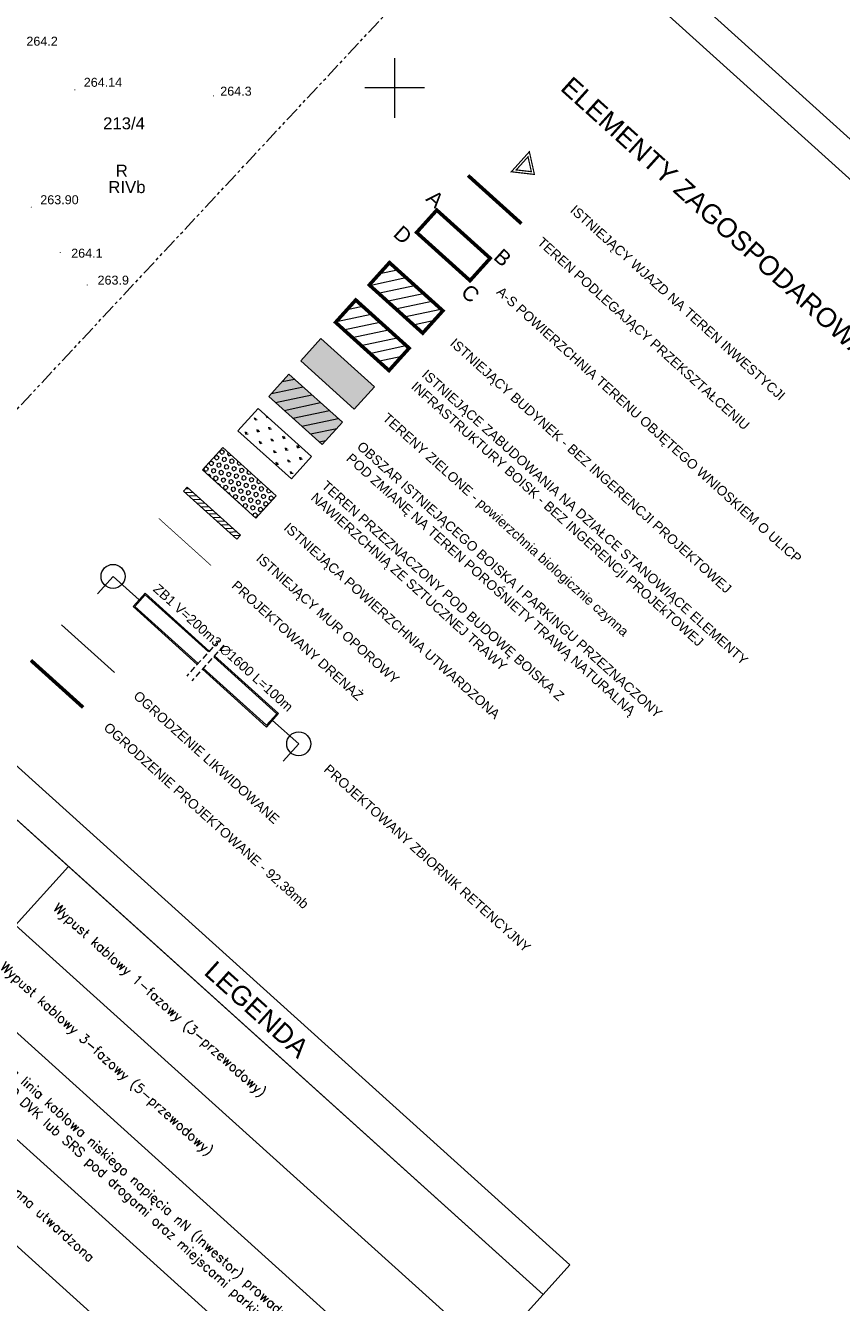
# Model space of a CAD drawing. Header units: metres. Extents: x 7427040 to 7427559, y 5541084 to 5541580.
# Tile 91 of 97: x 7427419 to 7427487, y 5541199 to 5541305. Entities that reach past the tile are written whole.
import ezdxf
from ezdxf.enums import TextEntityAlignment as Align
from ezdxf.lldxf.tags import DXFTag

# ---------------------------------------------------------------- set-up
doc = ezdxf.new("R2010")
doc.units = ezdxf.units.M
doc.header["$MEASUREMENT"] = 0
for name, pattern in [('( Phantom )', [2.5, 1.25, -0.25, 0.25, -0.25, 0.25, -0.25]), ('DASHED', [0.75, 0.5, -0.25]), ('DASHED2', [0.375, 0.25, -0.125]), ('HIDDEN', [0.375, 0.25, -0.125])]:
    doc.linetypes.add(name, pattern=pattern)
doc.layers.get('0').update_dxf_attribs({"color": 4})
for name, color, linetype, lineweight in [('__OPISY', 7, 'Continuous', 0), ('_PZT_NAWIERZCHNIE_L', 7, 'Continuous', 13), ('A_budynki istniejące_L', 252, 'Continuous', 70), ('A_drenaż', 6, 'DASHED', 13), ('A_granica terenu do wniosku o ULICP', 151, 'DASHED2', 40), ('A_inne obiekty infrastruktury boiska', 33, 'Continuous', 0), ('A_mur oporowy', 2, 'Continuous', 13), ('A_ogrodzenie likwidacja', 1, 'KRZYZYKI', 13), ('A_ogrodzenie_projektowane', 30, 'DASHED2', 13), ('A_teren podlegający przekształceniu', 1, 'DASHED2', 70), ('A_teren przekształcany na trawe naturalną', 5, 'Continuous', 0), ('E_gn_typ', 1, 'Continuous', 30), ('GESDZI_O', 7, 'Continuous', 13), ('GESKKL_O', 82, 'Continuous', 13), ('GESUZY_O', 96, 'Continuous', 13), ('GOSRBG', 7, 'Continuous', 13), ('GSPWPN', 7, 'Continuous', 13), ('GSPWPN_O', 7, 'Continuous', 13), ('GSPWPS', 7, 'Continuous', 13), ('GSPWPS_O', 7, 'Continuous', 13), ('PZT 1 BOISKO - A_boisko_L', 45, 'Continuous', 13), ('Ramka sekcyjna', 224, 'Continuous', 13), ('TABELKA I RAMKA', 4, 'Continuous', 0)]:
    doc.layers.add(name, color=color, linetype=linetype, lineweight=lineweight)
doc.layers.add('_NDRK', color=6, linetype='Continuous', lineweight=0, plot=False)
for name, color, linetype, lineweight, transparency in [('A_budynki istniejące_H', 252, 'Continuous', 0, 0.5), ('A_chodniki_H', 253, 'Continuous', 13, 0.3), ('A_tereny zielone', 73, 'Continuous', 13, 0.7), ('PZT 1 BOISKO - A_boisko_H', 45, 'Continuous', 13, 0.5)]:
    doc.layers.add(name, color=color, linetype=linetype, lineweight=lineweight, transparency=transparency)
doc.styles.add('Arial', font='arial.ttf')
doc.styles.add('ARIAL 500', font='arial.ttf', dxfattribs={"height": 0.8})
doc.styles.add('GN_atrybuty', font='simplex.shx', dxfattribs={"width": 0.8})
doc.styles.add('Style-Arial', font='arial.ttf')
tags = doc.linetypes.add('KRZYZYKI', pattern='A,0,-5.08,["X",Style-Arial,S=2.54,R=0,X=-2.54,Y=-1.27],-5.08', length=10.16).pattern_tags.tags
tags[6] = DXFTag(74, 10)

# ---------------------------------------------------------------- blocks, each defined once
blk = doc.blocks.new('D_GSPWPN1')
at = {"lineweight": -2, "extrusion": (0, 0, -1)}
blk.add_hatch(color=0, dxfattribs=at).paths.add_polyline_path([(0, -0.045), (-0.011647, -0.043467), (-0.0225, -0.038971), (-0.03182, -0.03182), (-0.038971, -0.0225), (-0.043467, -0.011647), (-0.045, 0), (-0.043467, 0.011647), (-0.038971, 0.0225), (-0.03182, 0.03182), (-0.0225, 0.038971), (-0.011647, 0.043467), (0, 0.045), (0.011647, 0.043467), (0.0225, 0.038971), (0.03182, 0.03182), (0.038971, 0.0225), (0.043467, 0.011647), (0.045, 0), (0.043467, -0.011647), (0.038971, -0.0225), (0.03182, -0.03182), (0.0225, -0.038971), (0.011647, -0.043467)])
blk = doc.blocks.new('D_GSPWPS1')
at = {"lineweight": -2, "extrusion": (0, 0, -1)}
blk.add_hatch(color=0, dxfattribs=at).paths.add_polyline_path([(0, -0.045), (-0.011647, -0.043467), (-0.0225, -0.038971), (-0.03182, -0.03182), (-0.038971, -0.0225), (-0.043467, -0.011647), (-0.045, 0), (-0.043467, 0.011647), (-0.038971, 0.0225), (-0.03182, 0.03182), (-0.0225, 0.038971), (-0.011647, 0.043467), (0, 0.045), (0.011647, 0.043467), (0.0225, 0.038971), (0.03182, 0.03182), (0.038971, 0.0225), (0.043467, 0.011647), (0.045, 0), (0.043467, -0.011647), (0.038971, -0.0225), (0.03182, -0.03182), (0.0225, -0.038971), (0.011647, -0.043467)])
blk = doc.blocks.new('SIT-G1 BOISKO')
at = {"layer": 'GOSRBG', "color": 252, "linetype": '( Phantom )', "lineweight": 13, "flags": 128}
blk.add_lwpolyline([(7427455.09, 5541312.43), (7427244.2, 5541498.57), (7427125.24, 5541372.71), (7427331.36, 5541179.81), (7427455.09, 5541312.43)], close=True, dxfattribs=at)
at = {"layer": 'Ramka sekcyjna', "color": 252, "linetype": 'Continuous', "lineweight": 13, "flags": 128}
for points in [[(7427450, 5541297.5), (7427450, 5541302.5)], [(7427452.5, 5541300), (7427447.5, 5541300)]]:
    blk.add_lwpolyline(points, dxfattribs=at)
at = {"layer": 'GSPWPN', "color": 7, "linetype": 'Continuous', "lineweight": 13}
for p in [(7427434.87, 5541299.34), (7427422.09, 5541286.26), (7427424.34, 5541283.56)]:
    blk.add_blockref('D_GSPWPN1', p, dxfattribs=at)
at = {"layer": 'GSPWPS', "color": 7, "linetype": 'Continuous', "lineweight": 13}
for p in [(7427423.3, 5541299.85), (7427419.67, 5541290.05)]:
    blk.add_blockref('D_GSPWPS1', p, dxfattribs=at)
at = {"layer": 'GESDZI_O', "color": 252, "linetype": 'Continuous', "lineweight": 13, "style": 'Arial'}
blk.add_text('213/4', height=1, dxfattribs=at).set_placement((7427427.41, 5541296.55), align=Align.CENTER)
at = {"layer": 'GESKKL_O', "color": 82, "linetype": 'Continuous', "lineweight": 13, "style": 'Arial'}
blk.add_text('RIVb', height=1, dxfattribs=at).set_placement((7427426.1, 5541291.23))
at = {"layer": 'GESUZY_O', "color": 96, "linetype": 'Continuous', "lineweight": 13, "style": 'Arial'}
blk.add_text('R', height=1, dxfattribs=at).set_placement((7427427.22, 5541292.6), align=Align.CENTER)
at = {"layer": 'GSPWPN_O', "color": 252, "linetype": 'Continuous', "lineweight": 13, "style": 'Arial'}
for s, p in [('264.2', (7427419.26, 5541303.53)), ('264.3', (7427435.44, 5541299.36)), ('264.1', (7427423, 5541285.84)), ('263.9', (7427425.2, 5541283.59))]:
    blk.add_text(s, height=0.75, dxfattribs=at).set_placement(p)
at = {"layer": 'GSPWPS_O', "color": 252, "linetype": 'Continuous', "lineweight": 13, "style": 'Arial'}
for s, p in [('264.14', (7427424.05, 5541300.1)), ('263.90', (7427420.42, 5541290.3))]:
    blk.add_text(s, height=0.75, dxfattribs=at).set_placement(p)
blk = doc.blocks.new('PZT 1 BOISKO')
at = {"layer": 'A_budynki istniejące_H', "linetype": 'Continuous', "lineweight": 0, "ltscale": 0.2}
h = blk.add_hatch(dxfattribs=at)
h.set_pattern_fill('ANSI31', color=256, pattern_type=2)
h.set_pattern_definition([(11.9609, (7426968.34114, 5541469.1633), (-0.1645, 0.7765171), [])])
h.paths.add_polyline_path([(7427449.551, 5541285.412), (7427454.007, 5541281.394), (7427452.325, 5541279.528), (7427447.869, 5541283.546)])
at = {"layer": 'A_chodniki_H'}
h = blk.add_hatch(dxfattribs=at)
h.set_pattern_fill('GENERAL_HEXAGON', color=256, pattern_type=2)
h.set_pattern_definition([(256.79453, (7427127.24167, 5541414.87848), (0.3161724, -0.07418943), [0.1875, -0.375]), (16.79453, (7427127.24167, 5541414.87848), (-0.09383627, 0.31090804), [0.1875, -0.375]), (316.79453, (7427127.19883, 5541414.69593), (0.22233613, 0.2367186), [0.1875, -0.375])])
h.paths.add_polyline_path([(7427435.646, 5541269.991), (7427440.103, 5541265.973), (7427438.421, 5541264.107), (7427433.964, 5541268.125)])
at = {"layer": 'A_inne obiekty infrastruktury boiska', "linetype": 'Continuous', "lineweight": 0, "ltscale": 0.2}
h = blk.add_hatch(dxfattribs=at)
h.set_pattern_fill('ANSI31', color=256, pattern_type=2)
h.set_pattern_definition([(11.9609, (7426968.3411, 5541469.1632), (-0.1645, 0.7765171), [])])
h.paths.add_polyline_path([(7427446.736, 5541282.291), (7427451.193, 5541278.273), (7427449.511, 5541276.407), (7427445.054, 5541280.425)])
at = {"layer": 'A_mur oporowy'}
h = blk.add_hatch(dxfattribs=at)
h.set_pattern_fill('ANSI31', color=256, pattern_type=2)
h.set_pattern_definition([(2.960896, (-1116003.33182, 9127149.82315), (-0.01640026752, 0.317076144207), [])])
h.paths.add_polyline_path([(7427432.672, 5541266.692), (7427437.128, 5541262.674), (7427436.835, 5541262.349), (7427432.379, 5541266.367)])
at = {"layer": 'A_teren przekształcany na trawe naturalną'}
h = blk.add_hatch(dxfattribs=at)
h.set_pattern_fill('ANSI31', color=256, pattern_type=2)
h.set_pattern_definition([(11.9609, (7426968.3411, 5541469.1633), (-0.1645, 0.7765171), [])])
h.paths.add_polyline_path([(7427439.495, 5541274.26), (7427443.951, 5541270.242), (7427445.633, 5541272.107), (7427441.177, 5541276.125)])
at = {"layer": 'A_tereny zielone'}
for points in [[(7427446.623, 5541273.204), (7427442.167, 5541277.222), (7427443.849, 5541279.088), (7427448.305, 5541275.07)], [(7427443.951, 5541270.242), (7427439.495, 5541274.26), (7427441.177, 5541276.125), (7427445.633, 5541272.107)]]:
    blk.add_hatch(color=55, dxfattribs=at).paths.add_polyline_path(points)
at = {"layer": 'PZT 1 BOISKO - A_boisko_H'}
h = blk.add_hatch(dxfattribs=at)
h.set_pattern_fill('SITEWORK_GRASS', color=256, pattern_type=2)
h.set_pattern_definition([(56.9609, (7426968.3411, 5541469.1632), (-0.2072441, 0.9782896), [0.1875, -1.226714]), (11.9609, (7426968.3411, 5541469.1632), (-0.207244, 0.9782893), [0.1875, -0.8125]), (101.9609, (7426968.3411, 5541469.1632), (-0.9782893, -0.207244), [0.1875, -0.8125])])
h.paths.add_polyline_path([(7427438.601, 5541273.267), (7427443.057, 5541269.249), (7427441.375, 5541267.384), (7427436.919, 5541271.402)])
at = {"layer": '__OPISY', "const_width": 0.1, "flags": 128}
for points in [[(7427461.241, 5541294.681), (7427461.663, 5541292.786), (7427459.735, 5541293.01), (7427461.241, 5541294.681)], [(7427461.13, 5541294.259), (7427461.407, 5541293.017), (7427460.143, 5541293.164), (7427461.13, 5541294.259)]]:
    blk.add_lwpolyline(points, close=True, dxfattribs=at)
at = {"layer": '__OPISY', "flags": 128}
for points in [[(7427443.849, 5541279.088), (7427448.305, 5541275.07), (7427446.623, 5541273.204), (7427442.167, 5541277.222), (7427443.849, 5541279.088)], [(7427441.177, 5541276.125), (7427445.633, 5541272.107), (7427443.951, 5541270.242), (7427439.495, 5541274.26), (7427441.177, 5541276.125)], [(7427412.373, 5541244.416), (7427462.381, 5541199.327), (7427464.611, 5541201.8), (7427414.603, 5541246.889), (7427412.373, 5541244.416)], [(7427407.948, 5541239.509), (7427418.346, 5541230.134), (7427422.771, 5541235.041), (7427412.373, 5541244.416), (7427407.948, 5541239.509)], [(7427457.957, 5541194.419), (7427418.346, 5541230.134), (7427422.771, 5541235.041), (7427462.381, 5541199.327), (7427457.957, 5541194.419)], [(7427453.532, 5541189.512), (7427413.921, 5541225.227), (7427418.346, 5541230.134), (7427457.957, 5541194.419), (7427453.532, 5541189.512)], [(7427449.107, 5541184.605), (7427409.497, 5541220.319), (7427413.921, 5541225.227), (7427453.532, 5541189.512), (7427449.107, 5541184.605)], [(7427444.683, 5541179.697), (7427405.072, 5541215.412), (7427409.497, 5541220.319), (7427449.107, 5541184.605), (7427444.683, 5541179.697)]]:
    blk.add_lwpolyline(points, close=True, dxfattribs=at)
at = {"layer": '_NDRK'}
for p, q in [((7427425.186, 5541257.796), (7427426.491, 5541259.242)), ((7427426.491, 5541259.242), (7427428.666, 5541257.281)), ((7427441.988, 5541245.269), (7427439.813, 5541247.23)), ((7427440.684, 5541243.823), (7427441.988, 5541245.269))]:
    blk.add_line(p, q, dxfattribs=at)
at = {"layer": '_NDRK', "flags": 128}
for points in [[(7427433.518, 5541251.897), (7427428.164, 5541256.724), (7427429.168, 5541257.838), (7427434.522, 5541253.011)], [(7427433.585, 5541251.971), (7427428.305, 5541256.731), (7427429.175, 5541257.697), (7427434.455, 5541252.936)], [(7427433.957, 5541251.501), (7427439.311, 5541246.673), (7427440.315, 5541247.787), (7427434.961, 5541252.615)], [(7427434.024, 5541251.575), (7427439.303, 5541246.815), (7427440.174, 5541247.78), (7427434.894, 5541252.54)]]:
    blk.add_lwpolyline(points, dxfattribs=at)
at = {"layer": '_NDRK', "linetype": 'DASHED', "flags": 128}
for points in [[(7427435.313, 5541253.889), (7427432.64, 5541250.923)], [(7427435.753, 5541253.493), (7427433.079, 5541250.527)]]:
    blk.add_lwpolyline(points, dxfattribs=at)
at = {"layer": '_NDRK'}
for centre in [(7427426.491, 5541259.242), (7427441.988, 5541245.269)]:
    blk.add_circle(centre, 1, dxfattribs=at)
at = {"layer": '_PZT_NAWIERZCHNIE_L', "flags": 128}
blk.add_lwpolyline([(7427435.646, 5541269.991), (7427440.103, 5541265.973), (7427438.421, 5541264.107), (7427433.964, 5541268.125), (7427435.646, 5541269.991)], close=True, dxfattribs=at)
at = {"layer": 'A_budynki istniejące_L', "ltscale": 0.2, "const_width": 0.3, "flags": 128}
blk.add_lwpolyline([(7427449.565, 5541285.428), (7427454.022, 5541281.41), (7427452.34, 5541279.545), (7427447.883, 5541283.563), (7427449.565, 5541285.428)], close=True, dxfattribs=at)
at = {"layer": 'A_drenaż', "ltscale": 3, "const_width": 0.06, "flags": 128}
blk.add_lwpolyline([(7427430.317, 5541264.079), (7427434.675, 5541260.15)], dxfattribs=at)
at = {"layer": 'A_granica terenu do wniosku o ULICP', "ltscale": 5, "const_width": 0.3, "flags": 128}
blk.add_lwpolyline([(7427453.515, 5541289.808), (7427457.971, 5541285.791), (7427456.289, 5541283.925), (7427451.833, 5541287.943), (7427453.515, 5541289.808)], close=True, dxfattribs=at)
at = {"layer": 'A_inne obiekty infrastruktury boiska', "ltscale": 0.2, "const_width": 0.3, "flags": 128}
blk.add_lwpolyline([(7427446.751, 5541282.307), (7427451.207, 5541278.289), (7427449.525, 5541276.424), (7427445.069, 5541280.442), (7427446.751, 5541282.307)], close=True, dxfattribs=at)
at = {"layer": 'A_mur oporowy', "flags": 128}
blk.add_lwpolyline([(7427432.672, 5541266.692), (7427437.128, 5541262.674), (7427436.835, 5541262.349), (7427432.379, 5541266.367), (7427432.672, 5541266.692)], close=True, dxfattribs=at)
at = {"layer": 'A_ogrodzenie likwidacja', "linetype": 'DASHED', "ltscale": 2, "const_width": 0.05, "flags": 128}
blk.add_lwpolyline([(7427422.19, 5541255.21), (7427426.617, 5541251.218), (7427426.617, 5541251.218), (7427426.617, 5541251.218)], dxfattribs=at)
at = {"layer": 'A_ogrodzenie likwidacja', "linetype": 'KRZYZYKI', "ltscale": 0.25}
blk.add_lwpolyline([(7427422.19, 5541255.21), (7427426.617, 5541251.218), (7427426.617, 5541251.218), (7427426.617, 5541251.218)], dxfattribs=at)
at = {"layer": 'A_ogrodzenie_projektowane', "linetype": 'HIDDEN', "ltscale": 2, "const_width": 0.3, "flags": 128}
blk.add_lwpolyline([(7427419.638, 5541252.236), (7427423.996, 5541248.306)], dxfattribs=at)
at = {"layer": 'A_teren podlegający przekształceniu', "ltscale": 5, "const_width": 0.3, "flags": 128}
blk.add_lwpolyline([(7427456.123, 5541292.701), (7427456.123, 5541292.701), (7427460.579, 5541288.683), (7427460.579, 5541288.683)], dxfattribs=at)
at = {"layer": 'PZT 1 BOISKO - A_boisko_L', "flags": 128}
blk.add_lwpolyline([(7427438.601, 5541273.267), (7427443.057, 5541269.249), (7427441.375, 5541267.384), (7427436.919, 5541271.402), (7427438.601, 5541273.267)], close=True, dxfattribs=at)
at = {"layer": '__OPISY', "style": 'ARIAL 500'}
blk.add_text('LEGENDA', height=1.6, rotation=317.96089, dxfattribs=at).set_placement((7427438.492, 5541223.108), align=Align.MIDDLE_CENTER)
at = {"layer": '__OPISY', "attachment_point": 1, "rotation": 317.9609, "style": 'ARIAL 500'}
for s, insert, char_height, width in [('ELEMENTY ZAGOSPODAROWANIA TERENU', (7427464.811, 5541301.072), 1.6, 51.72448), ('ISTNIEJĄCY WJAZD NA TEREN INWESTYCJI', (7427465.116, 5541290.305), 0.8, 50), ('TEREN PODLEGAJĄCY PRZEKSZTAŁCENIU', (7427462.369, 5541287.622), 0.8, 50), ('\\A1;A-S POWIERZCHNIA TERENU OBJĘTEGO WNIOSKIEM O ULICP', (7427458.969, 5541283.488), 0.8, 43.59689), ('\\PISTNIEJĄCY BUDYNEK - BEZ INGERENCJI PROJEKTOWEJ', (7427455.987, 5541280.181), 0.8, 50), ('\\PISTNIEJĄCE ZABUDOWANIA NA DZIAŁCE STANOWIĄCE ELEMENTY INFRASTRUKTURY BOISK - BEZ INGERENCjI PROJEkTOWEJ', (7427453.628, 5541277.564), 0.8, 45.40362), ('\\PTERENY ZIELONE - powierzchnia biologicznie czynna ', (7427450.357, 5541273.936), 0.8, 50), ('OBSZAR ISTNIEJĄCEGO BOISKA I PARKINGU PRZEZNACZONY POD ZMIANĘ NA TEREN POROŚNIETY TRAWĄ NATURALNĄ', (7427447.323, 5541270.572), 0.8, 34.8959), ('TEREN PRZEZNACZONY POD BUDOWĘ BOISKA Z NAWIERZCHNIĄ ZE SZTUCZNEJ TRAWY', (7427444.369, 5541267.295), 0.8, 31.98064), ('\\PISTNIEJĄCA POWIERZCHNIA UTWARDZONA', (7427442.11, 5541264.789), 0.8, 44.88601), ('ISTNIEJĄCY MUR OPOROWY', (7427438.902, 5541261.232), 0.8, 50), ('PROJEKTOWANY DRENAŻ', (7427436.859, 5541258.965), 0.8, 50), ('OGRODZENIE LIKWIDOWANE', (7427428.666, 5541249.759), 0.8, 50), ('OGRODZENIE PROJEKTOWANE - 92,38mb', (7427426.18, 5541247.122), 0.8, 50), ('PROJEKTOWANY ZBIORNIK RETENCYJNY', (7427444.553, 5541243.631), 0.8, 50)]:
    blk.add_mtext(s, dxfattribs=dict(at, insert=insert, char_height=char_height, width=width))
at = {"layer": '__OPISY', "linetype": 'Continuous', "ltscale": 2, "char_height": 0.8, "rotation": 317.9609, "style": 'ARIAL 500'}
for s, insert, width, attachment_point in [('\\Fsimplex;\\Q0;Wypust kablowy 1-fazowy (3-przewodowy)', (7427421.598, 5541231.65), 51.93424, 4), ('\\Fsimplex;\\Q0;Wypust kablowy 3-fazowy (5-przewodowy)', (7427417.173, 5541226.743), 51.93424, 4), ('{\\fArial|b0|i1|c238|p39;\\LUwagi ogólne:\\P\\A1;\\Fsimplex|c238;\\l1.{\\W1.94736; }Wszystkie kable o przekrojach do 10mm\\fISOCPEUR|b0|i0|c238|p39;²\\Fsimplex|c238; należy układać w rurach osłonowych DVK/SRS.\\P2.{\\W1.73684; }W miejscach skrzyżowań z istniejącą/projektowaną infrastrukturą kable elektryczne należy zabezpieczyć \\P{\\W3.31578; }rurami osłonowymi.\\P3.{\\W1.73684; }Kable elektryczne będące w pobliżu elementów konstrukcyjnych, przebiegające powyżej stóp \\P{\\W3.31578; }fundamentowych dodatkowo należy zabezpieczyć rurami dwupołówkowymi lub stalowymi.\\P4.{\\W1.73684; }W miejscach występowania krzewów, kable elektryczne należy prowadzić w rurach ochronnych na \\P{\\W3.31578; }głębokości co najmniej 1m.\\P5.{\\W1.73684; }Przy układaniu okablowania elektrycznego i kanalizacji słaboprądowej należy zwrócić szczególną uwagę \\P{\\W3.31578; }na zachowanie normatywnych odległości od pozostałych instalacji w terenie zewnętrznym.\\P6.{\\W1.73684; }Przy układaniu okablowania elektrycznego należy zwrócić szczególną uwagę na zachowanie normatywnych \\P{\\W3.31578; }odległości od pozostałych instalacji w terenie zewnętrznym.\\P7.{\\W1.73684; }Wejścia okablowania do budynku należy wykonywać w przepustach gazo - i wodoszczelnych.\\P8.{\\W1.73684; }Przed montażem okablowania oraz poszczególnych urządzeń należy zweryfikować dtr i lokalizację z \\P{\\W3.31578; }niniejszym projektem.\\P9.{\\W1.73684; }Wszystkie elementy montować zgodnie z wytycznymi producenta.\\P10.{\\W0.894736; }Całość prac należy wykonać zgodnie z obowiązującymi zasadami sztuki budowlanej, przepisami i \\P{\\W3.31578; }normami, wytycznymi zawartymi w Warunkach Technicznych oraz przez uprawnione podmioty pod ścisłym \\P{\\W3.31578; }nadzorem przedstawicieli służb technicznych. \\P11.{\\W1.10526; }W przypadku odkrycia w trakcie robót ziemnych infrastruktury słaboprądowej (kabli/kanalizacji \\P{\\W3.31578; }telekomunikacyjnej lub słaboprądowej) nienaniesionej na plany, należy je zabezpieczyć lub przebudować \\P{\\W3.31578; }w uzgodnieniu z przedstawicielem właściciela sieci oraz inspektora nadzoru.\\P12.{\\W0.894736; }W miejscach kolizji przebudowywanych instalacji z innymi urządzeniami, roboty budowlane prowadzić pod \\P{\\W3.31578; }nadzorem właścicieli tych urządzeń. \\P13.{\\W0.894736; }Przed przystąpieniem do robót zanikowych należy sprawdzić zgodność wykonanych prac z dokumentacją \\P{\\W3.31578; }projektową przez uprawnionego geodetę i branżowego inspektora.\\P14.{\\W0.894736; }W celu ograniczenia zanieczyszczeń murawy boiska sportowego podczas realizacji prac, dla możliwoścu \\P{\\W3.31578; }dojazdu sprzęty typu dzwig, podnośnik, koparka itd. konieczne będzie wykonanie tymczasowych dróg \\P{\\W3.31578; }modułowych z płyt drewnianych, aluminiowych lub kompozytowych.\\P15.{\\W0.894736; }W trakcie realizacji prac należy wygrodzić teren budowy oraz obszar zasięgu pracy sprzętu.\\P16.{\\W0.894736; }Wszystkie kwestie wizualne należy potwierdzić przed zamówieniem z Architektem prowadzącym oraz \\P{\\W3.31578; }Inwestorem.}', (7427392.925, 5541222.847), 68.223, 1), ('\\Fsimplex;\\Q0;\\A1;Projektowana linia kablowa niskiego napięcia nN (Inwestor) prowadzona w rurze osłonowej %%C110 DVK lub SRS pod drogami oraz miejscami parkingowymi ', (7427412.749, 5541221.835), 51.93424, 4), ('\\Fsimplex;\\Q0;Projektowana rura ochronna utwardzona', (7427408.324, 5541216.928), 51.93424, 4)]:
    blk.add_mtext(s, dxfattribs=dict(at, insert=insert, width=width, attachment_point=attachment_point))
at = {"layer": '_NDRK', "lineweight": 30, "ltscale": 7, "style": 'ARIAL 500'}
blk.add_text('ZB1 V=200m3 ∅1600 L=100m', height=0.8, rotation=317.92572, dxfattribs=at).set_placement((7427429.774, 5541258.092))
at = {"layer": 'A_granica terenu do wniosku o ULICP', "ltscale": 0.1, "char_height": 1.25, "width": 13.77081, "attachment_point": 5, "rotation": 317.9609, "style": 'Arial'}
for s, insert in [('A', (7427453.381, 5541290.741)), ('D', (7427450.68, 5541287.745)), ('B', (7427459.018, 5541285.847)), ('C', (7427456.317, 5541282.851))]:
    blk.add_mtext(s, dxfattribs=dict(at, insert=insert))
at = {"layer": 'E_gn_typ', "style": 'GN_atrybuty', "width": 0.9, "flags": 8}
for p in [(7427416.237, 5541237.381), (7427411.812, 5541232.473)]:
    blk.add_attdef('ILOŚĆ_ŻYŁ', text='', height=0.9, rotation=318.03691, dxfattribs=at).set_placement(p, align=Align.MIDDLE_LEFT)

msp = doc.modelspace()

# ---------------------------------------------------------------- linework, layer by layer
at = {"layer": 'TABELKA I RAMKA', "color": 7, "ltscale": 0.046875, "flags": 128}
for points in [[(7427172.645, 5541580.08), (7427558.843, 5541231.869), (7427425.92, 5541084.445), (7427039.722, 5541432.657), (7427172.645, 5541580.08)], [(7427183.968, 5541566.505), (7427555.312, 5541231.686), (7427425.737, 5541087.976), (7427054.393, 5541422.795), (7427183.968, 5541566.505)]]:
    msp.add_lwpolyline(points, close=True, dxfattribs=at)

# ---------------------------------------------------------------- block references
at = {"color": 7, "linetype": 'Continuous', "lineweight": 0}
for name in ['SIT-G1 BOISKO', 'PZT 1 BOISKO']:
    msp.add_blockref(name, (0, 0), dxfattribs=at)

doc.saveas('drawing.dxf')
